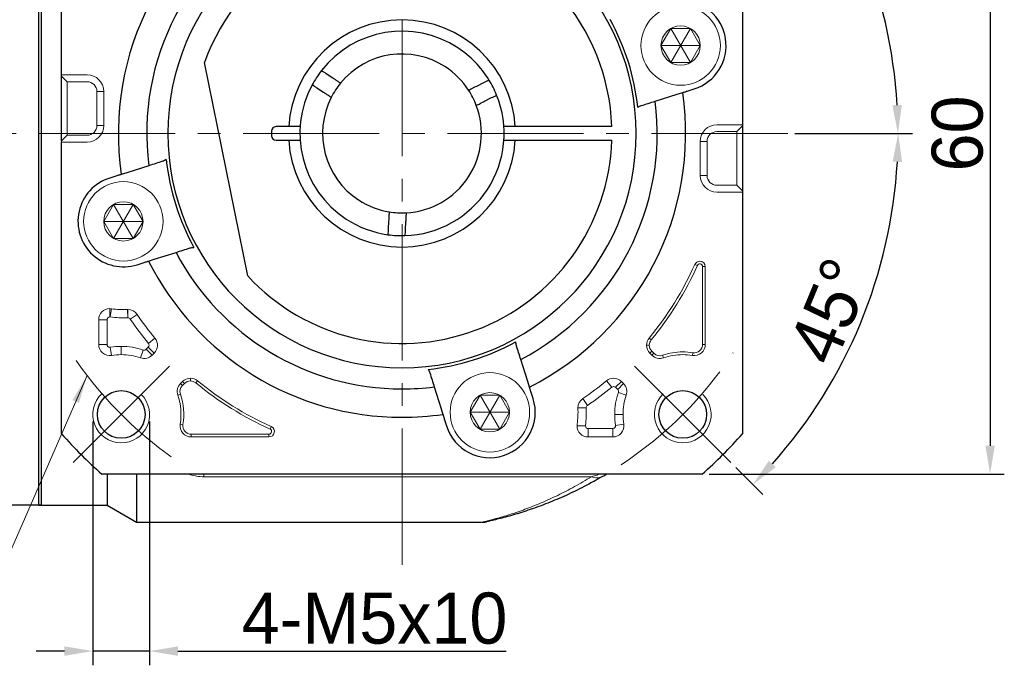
# Model space of a CAD drawing. Header units: millimetres. Extents: x 826 to 1311, y 1015 to 1358.
# Tile 3 of 9: x 882 to 969, y 1171 to 1228. Entities that reach past the tile are written whole.
import ezdxf

# ---------------------------------------------------------------- set-up
doc = ezdxf.new("R2010")
doc.units = ezdxf.units.MM
doc.header["$PDSIZE"] = -5
doc.linetypes.add('点画线', pattern=[18, 12, -2, 2, -2])
doc.layers.get('0').update_dxf_attribs({"lineweight": 18})
doc.layers.get('Defpoints').update_dxf_attribs({"lineweight": 18})
for name, color, linetype, lineweight in [('7中心线层', 7, '点画线', 18), ('尺寸线', 7, 'Continuous', 18), ('尺寸线层', 3, 'Continuous', 18), ('粗实线', 7, 'Continuous', 50), ('细实线', 7, 'Continuous', 18)]:
    doc.layers.add(name, color=color, linetype=linetype, lineweight=lineweight)
doc.styles.add('工程字', font='txt')
doc.dimstyles.new('副本 ISO-25', dxfattribs={"dimtxt": 4.5, "dimasz": 2.5, "dimexe": 1.25, "dimexo": 0.625, "dimtad": 1, "dimtxsty": '工程字', "dimcen": 2.5, "dimdle": 5, "dimadec": 0, "dimazin": 0, "dimtfac": 1, "dimtmove": 0, "dimatfit": 3, "dimfxl": 1, "dimtolj": 1, "dimarcsym": 0})

# ---------------------------------------------------------------- blocks, each defined once
blk = doc.blocks.new('*X11')
at = {"layer": 'Defpoints', "color": 0}
for p in [(888.484, 1193.085), (893.484, 1193.085), (888.484, 1172.243)]:
    blk.add_point(p, dxfattribs=at)
at = {"layer": '尺寸线层', "color": 0, "lineweight": -2}
for p, q in [((888.484, 1192.46), (888.484, 1170.993)), ((893.484, 1192.46), (893.484, 1170.993)), ((885.984, 1172.243), (883.484, 1172.243)), ((893.484, 1172.243), (888.484, 1172.243)), ((895.984, 1172.243), (924.924, 1172.243))]:
    blk.add_line(p, q, dxfattribs=at)
at = {"layer": '尺寸线层', "color": 0}
for points in [[(885.984, 1171.826), (885.984, 1172.659), (888.484, 1172.243)], [(895.984, 1172.659), (895.984, 1171.826), (893.484, 1172.243)]]:
    blk.add_solid(points, dxfattribs=at)
at = {"layer": '尺寸线层', "color": 0, "insert": (913.313, 1175.118), "char_height": 4.5, "attachment_point": 5, "style": '工程字'}
blk.add_mtext('\\A1;4-M5x10', dxfattribs=at)
blk = doc.blocks.new('*X12')
at = {"layer": 'Defpoints', "color": 0}
for p in [(942.19, 1247.834), (942.19, 1187.834), (967.568, 1187.834)]:
    blk.add_point(p, dxfattribs=at)
at = {"layer": '尺寸线层', "color": 0, "lineweight": -2}
for p, q in [((942.815, 1247.834), (968.818, 1247.834)), ((967.568, 1245.334), (967.568, 1190.334)), ((942.815, 1187.834), (968.818, 1187.834))]:
    blk.add_line(p, q, dxfattribs=at)
at = {"layer": '尺寸线层', "color": 0}
for points in [[(967.985, 1245.334), (967.152, 1245.334), (967.568, 1247.834)], [(967.152, 1190.334), (967.985, 1190.334), (967.568, 1187.834)]]:
    blk.add_solid(points, dxfattribs=at)
at = {"layer": '尺寸线层', "color": 0, "insert": (964.693, 1217.834), "char_height": 4.5, "attachment_point": 5, "rotation": 90, "style": '工程字'}
blk.add_mtext('\\A1;60', dxfattribs=at)
blk = doc.blocks.new('*X31')
at = {"layer": '尺寸线', "linetype": 'Continuous'}
blk.add_hatch(color=0, dxfattribs=at).paths.add_polyline_path([(19.921, 24.272), (19.206, 21.856), (18.633, 22.106)], flags=0)
at = {"layer": '尺寸线', "color": 0, "linetype": 'Continuous'}
for p, q in [((19.921, 24.272), (9.317, 0)), ((9.317, 0), (0, 0))]:
    blk.add_line(p, q, dxfattribs=at)
at = {"layer": '尺寸线', "color": 0}
blk.add_line((0, 0), (0, 0), dxfattribs=at)
blk = doc.blocks.new('*X36')
at = {"layer": 'Defpoints', "color": 0}
for p in [(944.724, 1246.825), (936.239, 1238.34), (956.115, 1234.561), (868.945, 1217.834), (949.733, 1217.834)]:
    blk.add_point(p, dxfattribs=at)
at = {"layer": '尺寸线层', "color": 0, "lineweight": -2}
for p, q in [((945.166, 1247.267), (947.524, 1249.626)), ((950.358, 1217.834), (960.692, 1217.834))]:
    blk.add_line(p, q, dxfattribs=at)
blk.add_arc((915.733, 1217.834), 43.71, 3.2775, 41.7225, dxfattribs=at)
at = {"layer": '尺寸线层', "color": 0}
for points in [[(948.66, 1247.21), (948.054, 1246.638), (946.64, 1248.742)], [(958.954, 1220.321), (959.787, 1220.345), (959.442, 1217.834)]]:
    blk.add_solid(points, dxfattribs=at)
at = {"layer": '尺寸线层', "color": 0, "insert": (958.771, 1235.661), "char_height": 4.5, "attachment_point": 5, "rotation": 292.5, "style": '工程字'}
blk.add_mtext('\\A1;45%%d', dxfattribs=at)
blk = doc.blocks.new('*X37')
at = {"layer": 'Defpoints', "color": 0}
for p in [(868.945, 1217.834), (949.733, 1217.834), (956.136, 1201.098), (936.239, 1197.328), (944.724, 1188.843)]:
    blk.add_point(p, dxfattribs=at)
at = {"layer": '尺寸线层', "color": 0, "lineweight": -2}
for p, q in [((950.358, 1217.834), (960.715, 1217.834)), ((945.166, 1188.401), (947.54, 1186.027))]:
    blk.add_line(p, q, dxfattribs=at)
blk.add_arc((915.733, 1217.834), 43.732, 318.27581, 356.72419, dxfattribs=at)
at = {"layer": '尺寸线层', "color": 0}
for points in [[(959.81, 1215.323), (958.977, 1215.347), (959.465, 1217.834)], [(948.07, 1189.014), (948.675, 1188.442), (946.656, 1186.911)]]:
    blk.add_solid(points, dxfattribs=at)
at = {"layer": '尺寸线层', "color": 0, "insert": (953.48, 1202.199), "char_height": 4.5, "attachment_point": 5, "rotation": 67.5, "style": '工程字'}
blk.add_mtext('\\A1;45%%d', dxfattribs=at)

msp = doc.modelspace()

# ---------------------------------------------------------------- linework, layer by layer
for p, q in [((885.7325, 1222.8898), (885.7325, 1222.9996)), ((885.7325, 1222.9996), (886.2325, 1222.9996)), ((885.7325, 1222.8898), (886.2325, 1222.391)), ((885.7325, 1221.8923), (885.7325, 1222.8898)), ((886.2325, 1222.9996), (887.9825, 1222.9996)), ((885.7325, 1218.1744), (885.7325, 1221.8923)), ((886.2325, 1222.391), (887.9825, 1222.391)), ((888.8402, 1221.5333), (888.95, 1221.5333)), ((888.8402, 1221.5333), (888.8402, 1218.5333)), ((889.4488, 1221.5333), (888.95, 1221.5333)), ((889.4488, 1221.5333), (889.4488, 1218.5333)), ((888.8402, 1218.5333), (888.95, 1218.5333)), ((889.4488, 1218.5333), (888.95, 1218.5333)), ((943.4825, 1218.6012), (945.2325, 1218.6012)), ((945.7325, 1218.6012), (945.2325, 1218.6012)), ((945.7325, 1218.4914), (945.2325, 1217.9926)), ((945.7325, 1218.6012), (945.7325, 1218.4914)), ((945.7325, 1218.4914), (945.7325, 1217.4938)), ((885.7325, 1217.1768), (885.7325, 1218.1744)), ((885.7325, 1217.1768), (886.2325, 1217.6756)), ((887.9825, 1217.6756), (886.2325, 1217.6756)), ((943.4825, 1217.9926), (945.2325, 1217.9926)), ((885.7325, 1217.0671), (885.7325, 1217.1768)), ((885.7325, 1217.0671), (886.2325, 1217.0671)), ((887.9825, 1217.0671), (886.2325, 1217.0671)), ((942.0163, 1214.1349), (942.0163, 1217.1349)), ((942.6248, 1214.1349), (942.6248, 1217.1349)), ((945.7325, 1217.4938), (945.7325, 1213.776)), ((945.2325, 1213.2772), (943.4825, 1213.2772)), ((945.7325, 1212.7784), (945.2325, 1213.2772)), ((945.7325, 1213.776), (945.7325, 1212.7784)), ((945.2325, 1212.6686), (943.4825, 1212.6686)), ((945.7325, 1212.6686), (945.2325, 1212.6686)), ((945.7325, 1212.7784), (945.7325, 1212.6686)), ((941.7636, 1206.2059), (941.5438, 1206.304)), ((942.2223, 1206.1081), (942.463, 1206.1081)), ((942.2223, 1206.1081), (942.2223, 1199.2547)), ((942.463, 1199.2547), (942.463, 1206.1081)), ((889.9825, 1201.6726), (889.9825, 1202.403)), ((890.0166, 1201.6705), (890.1161, 1202.3938)), ((891.5586, 1201.5999), (891.5256, 1202.3294)), ((891.5699, 1201.6002), (891.5699, 1202.3304)), ((889.002, 1201.4225), (889.002, 1199.2547)), ((889.7322, 1201.4225), (889.002, 1201.4225)), ((889.7322, 1199.2547), (889.7322, 1201.4225)), ((891.7767, 1201.491), (892.3799, 1201.9025)), ((893.3896, 1199.347), (893.9522, 1199.8124)), ((937.6984, 1199.659), (937.5129, 1199.8124)), ((889.7322, 1199.2547), (889.002, 1199.2547)), ((890.0226, 1199.0076), (890.1396, 1198.2868)), ((890.9838, 1198.3549), (890.9838, 1199.0851)), ((892.9268, 1198.7617), (892.6903, 1198.0709)), ((893.3737, 1199.0104), (893.1849, 1198.8215)), ((893.1849, 1198.8215), (893.7012, 1198.3052)), ((893.3737, 1199.0104), (893.89, 1198.4941)), ((893.7012, 1198.3052), (893.89, 1198.4941)), ((937.5285, 1199.1874), (937.2879, 1199.1874)), ((937.7452, 1198.6643), (937.575, 1198.4941)), ((937.575, 1198.4941), (937.7639, 1198.3052)), ((937.9341, 1198.4754), (937.7452, 1198.6643)), ((937.9341, 1198.4754), (937.7639, 1198.3052)), ((941.364, 1198.5244), (941.3255, 1198.2868)), ((942.2223, 1199.2547), (942.463, 1199.2547)), ((938.6968, 1198.2986), (938.7747, 1198.0709)), ((896.3925, 1195.9916), (896.2037, 1195.8028)), ((896.5627, 1195.8214), (896.3925, 1195.9916)), ((897.0858, 1196.0381), (897.0858, 1196.2788)), ((897.5574, 1195.8683), (897.7109, 1196.0537)), ((934.2197, 1195.4912), (933.7542, 1196.0537)), ((934.5563, 1195.4753), (935.0726, 1195.9916)), ((935.2614, 1195.8028), (935.0726, 1195.9916)), ((896.3738, 1195.6326), (896.2037, 1195.8028)), ((896.3738, 1195.6326), (896.5627, 1195.8214)), ((934.5563, 1195.4753), (934.7451, 1195.2865)), ((934.7451, 1195.2865), (935.2614, 1195.8028)), ((934.8049, 1195.0284), (935.4957, 1194.7919)), ((896.197, 1194.8699), (895.9693, 1194.7919)), ((932.0757, 1193.8783), (931.6642, 1194.4814)), ((931.9665, 1193.6715), (931.2363, 1193.6715)), ((935.2118, 1193.0854), (934.4816, 1193.0854)), ((896.4228, 1192.2026), (896.1853, 1192.2412)), ((904.1043, 1191.8031), (904.2025, 1192.0228)), ((931.894, 1192.0841), (931.1637, 1192.0841)), ((934.312, 1191.8338), (932.1442, 1191.8338)), ((932.1442, 1191.8338), (932.1442, 1191.1036)), ((934.312, 1191.8338), (934.312, 1191.1036)), ((934.5591, 1192.1242), (935.2798, 1192.2412)), ((904.0065, 1191.3443), (897.1531, 1191.3443)), ((897.1531, 1191.3443), (897.1531, 1191.1036)), ((897.1531, 1191.1036), (904.0065, 1191.1036)), ((904.0065, 1191.3443), (904.0065, 1191.1036)), ((932.1442, 1191.1036), (934.312, 1191.1036)), ((898.2683, 1187.5996), (898.2683, 1187.8341)), ((932.4214, 1187.5996), (898.2683, 1187.5996))]:
    msp.add_line(p, q)
for centre in [(940.2907, 1225.5773), (891.1743, 1210.0909), (923.4757, 1193.2759)]:
    msp.add_circle(centre, 1.7321)
for centre, radius, start, end in [((887.9825, 1221.5333), 1.4663, 0, 90), ((887.9825, 1221.5333), 0.8577, 0, 90), ((887.9825, 1218.5333), 1.4663, 270, 0), ((887.9825, 1218.5333), 0.8577, 270, 0), ((943.4825, 1217.1349), 1.4663, 90, 180), ((943.4825, 1217.1349), 0.8577, 90, 180), ((943.4825, 1214.1349), 1.4663, 180, 270), ((943.4825, 1214.1349), 0.8577, 180, 270), ((915.7325, 1217.8341), 28.2695, 320.39475, 335.929385), ((941.9825, 1206.1081), 0.4805, 90, 155.929385), ((941.9825, 1206.1081), 0.4805, 0, 90), ((915.7325, 1217.8341), 28.5102, 320.39475, 335.929385), ((889.9825, 1201.4225), 0.9805, 90, 180), ((889.9825, 1201.4225), 0.9805, 82.17173, 90), ((891.1743, 1210.0909), 7.7695, 262.17173, 272.59118), ((891.5699, 1201.3499), 0.9805, 90, 92.59118), ((891.5699, 1201.3499), 0.9805, 34.302587, 90), ((891.1743, 1210.0909), 8.4997, 262.17173, 272.59118), ((915.7325, 1217.8341), 28.9997, 214.302587, 219.60525), ((915.7325, 1217.8341), 28.2695, 214.302587, 219.60525), ((893.1967, 1199.1874), 0.9805, 315, 39.60525), ((938.2683, 1199.1874), 0.9805, 140.39475, 180), ((938.2683, 1199.1874), 0.7398, 140.39475, 180), ((889.9825, 1199.2547), 0.9805, 180, 279.218623), ((890.9838, 1193.0854), 5.9997, 90, 99.218623), ((890.9838, 1193.0854), 5.9997, 71.103881, 90), ((938.2683, 1199.1874), 0.9805, 180, 225), ((938.2683, 1199.1874), 0.7398, 180, 225), ((938.4572, 1198.9985), 0.7398, 225, 288.896119), ((940.4813, 1193.0854), 5.5102, 90, 108.896119), ((940.4813, 1193.0854), 5.5102, 80.781377, 90), ((941.4825, 1199.2547), 0.9805, 260.781377, 360), ((941.4825, 1199.2547), 0.7398, 260.781377, 0), ((890.9838, 1193.0854), 5.2695, 90, 99.218623), ((890.9838, 1193.0854), 5.2695, 71.103881, 90), ((893.0079, 1198.9985), 0.9805, 251.103881, 315), ((938.4572, 1198.9985), 0.9805, 225, 288.896119), ((940.4813, 1193.0854), 5.2695, 90, 108.896119), ((940.4813, 1193.0854), 5.2695, 80.781377, 90), ((897.0858, 1195.2983), 0.9805, 90, 135), ((897.0858, 1195.2983), 0.7398, 90, 135), ((897.0858, 1195.2983), 0.9805, 50.39475, 90), ((897.0858, 1195.2983), 0.7398, 50.39475, 90), ((915.7325, 1217.8341), 28.5102, 230.39475, 245.929385), ((915.7325, 1217.8341), 28.2695, 230.39475, 245.929385), ((915.7325, 1217.8341), 28.2695, 304.302587, 309.60525), ((934.3793, 1195.2983), 0.9805, 90, 129.60525), ((934.3793, 1195.2983), 0.9805, 45, 90), ((896.897, 1195.1095), 0.9805, 135, 198.896119), ((896.897, 1195.1095), 0.7398, 135, 198.896119), ((915.7325, 1217.8341), 28.9997, 304.302587, 309.60525), ((940.4813, 1193.0854), 5.9997, 161.103881, 180), ((934.5681, 1195.1095), 0.9805, 341.103881, 45), ((890.9838, 1193.0854), 5.2695, 350.781377, 18.896119), ((890.9838, 1193.0854), 5.5102, 350.781377, 18.896119), ((932.2168, 1193.6715), 0.9805, 124.302587, 180), ((940.4813, 1193.0854), 5.2695, 161.103881, 180), ((923.4757, 1193.2759), 7.7695, 352.17173, 2.59118), ((932.2168, 1193.6715), 0.9805, 180, 182.59118), ((923.4757, 1193.2759), 8.4997, 352.17173, 2.59118), ((940.4813, 1193.0854), 5.9997, 180, 189.218623), ((940.4813, 1193.0854), 5.2695, 180, 189.218623), ((897.1531, 1192.0841), 0.9805, 170.781377, 270), ((897.1531, 1192.0841), 0.7398, 170.781377, 270), ((904.0065, 1191.5841), 0.4805, 270, 65.929385), ((932.1442, 1192.0841), 0.9805, 172.17173, 180), ((932.1442, 1192.0841), 0.9805, 180, 270), ((934.312, 1192.0841), 0.9805, 270, 9.218623)]:
    msp.add_arc(centre, radius, start, end)
msp.add_ellipse((932.4214, 1189.3651), major_axis=(-1.0114, 1.7254), ratio=0.6888272, start_param=2.4365012, end_param=2.9666747)
for points, knots in [([(941.7636, 1206.2059), (941.7953, 1206.2491), (941.8585, 1206.3355), (942.0357, 1206.3574), (942.1885, 1206.2651), (942.211, 1206.1605), (942.2223, 1206.1081)], [0, 0, 0, 0, 0.16025045, 0.31992837, 0.47960629, 0.63985674, 0.63985674, 0.63985674, 0.63985674]), ([(889.7322, 1201.4225), (889.7484, 1201.4902), (889.7806, 1201.6251), (889.9154, 1201.6568), (889.9825, 1201.6726)], [0, 0, 0, 0, 0.19396715, 0.38594756, 0.38594756, 0.38594756, 0.38594756]), ([(891.5699, 1201.6002), (891.611, 1201.5947), (891.6934, 1201.5838), (891.7489, 1201.522), (891.7767, 1201.491)], [0, 0, 0, 0, 0.12067224, 0.24177196, 0.24177196, 0.24177196, 0.24177196]), ([(893.3896, 1199.347), (893.4193, 1199.2894), (893.4787, 1199.1741), (893.4087, 1199.065), (893.3737, 1199.0104)], [0, 0, 0, 0, 0.18192123, 0.36384247, 0.36384247, 0.36384247, 0.36384247]), ([(890.0226, 1199.0076), (890.0094, 1199.0061), (889.9331, 1198.9979), (889.7789, 1199.0595), (889.7478, 1199.1895), (889.7322, 1199.2547)], [0, 0, 0, 0, 0.0408067, 0.23417184, 0.42827322, 0.42827322, 0.42827322, 0.42827322]), ([(893.1849, 1198.8215), (893.1467, 1198.7941), (893.0928, 1198.7553), (892.999, 1198.7448), (892.9536, 1198.7554), (892.9268, 1198.7617)], [0, 0, 0, 0, 0.13812067, 0.19512963, 0.27754208, 0.27754208, 0.27754208, 0.27754208]), ([(934.2197, 1195.4912), (934.2773, 1195.5209), (934.3925, 1195.5803), (934.5017, 1195.5103), (934.5563, 1195.4753)], [0, 0, 0, 0, 0.18192123, 0.36384247, 0.36384247, 0.36384247, 0.36384247]), ([(931.9665, 1193.6715), (931.9719, 1193.7126), (931.9828, 1193.795), (932.0447, 1193.8505), (932.0757, 1193.8783)], [0, 0, 0, 0, 0.12067224, 0.24177196, 0.24177196, 0.24177196, 0.24177196]), ([(904.1043, 1191.8031), (904.1475, 1191.7714), (904.2339, 1191.7081), (904.2558, 1191.531), (904.1635, 1191.3781), (904.0589, 1191.3556), (904.0065, 1191.3443)], [0, 0, 0, 0, 0.16025045, 0.31992837, 0.47960629, 0.63985674, 0.63985674, 0.63985674, 0.63985674]), ([(932.1442, 1191.8338), (932.0764, 1191.85), (931.9416, 1191.8821), (931.9098, 1192.017), (931.894, 1192.0841)], [0, 0, 0, 0, 0.19396715, 0.38594756, 0.38594756, 0.38594756, 0.38594756]), ([(934.5591, 1192.1242), (934.5512, 1192.0475), (934.5355, 1191.894), (934.3865, 1191.8538), (934.312, 1191.8338)], [0, 0, 0, 0, 0.21189435, 0.42377938, 0.42377938, 0.42377938, 0.42377938]), ([(896.9083, 1187.8248), (896.9663, 1187.805), (897.0256, 1187.7861), (897.2633, 1187.7167), (897.4526, 1187.6741), (897.8526, 1187.6152), (898.0576, 1187.5996), (898.2683, 1187.5996)], [0, 0, 0, 0, 0.201413, 0.201413, 0.7929334, 0.7929334, 1.3844538, 1.3844538, 1.3844538, 1.3844538]), ([(922.9632, 1183.6393), (923.0022, 1183.6486), (923.2551, 1183.7094), (923.9661, 1183.8884), (925.1967, 1184.2494), (926.5602, 1184.7153), (927.988, 1185.2804), (929.4553, 1185.947), (930.9382, 1186.7083), (931.9267, 1187.3024), (932.4214, 1187.5996)], [0, 0, 0, 0, 0.2961592, 1.7294072, 3.1635564, 4.5876346, 6.0103188, 7.4356515, 8.865703, 10.2981779, 10.2981779, 10.2981779, 10.2981779]), ([(932.4214, 1187.5996), (932.5995, 1187.6525), (932.874, 1187.734), (933.0924, 1187.8017), (933.1365, 1187.8153), (933.1409, 1187.8167)], [0, 0, 0, 0, 0.47361741, 0.73001665, 0.75150358, 0.75150358, 0.75150358, 0.75150358]), ([(922.7311, 1183.5847), (922.7267, 1183.5836), (922.7201, 1183.5821), (922.7807, 1183.5961), (922.9073, 1183.6259), (922.9632, 1183.6393)], [0, 0, 0, 0, 0.00005796, 0.15546657, 0.24762428, 0.24762428, 0.24762428, 0.24762428])]:
    msp.add_open_spline(points, degree=3, knots=knots)
for points, degree in [([(889.9825, 1201.6726), (889.9939, 1201.6727), (890.0053, 1201.672), (890.0166, 1201.6705)], 3), ([(891.5586, 1201.5999), (891.5699, 1201.6002)], 1), ([(934.7451, 1195.2865), (934.7734, 1195.2477), (934.8301, 1195.1702), (934.8133, 1195.0757), (934.8049, 1195.0284)], 3), ([(931.9667, 1193.6602), (931.9665, 1193.6715)], 1), ([(931.894, 1192.0841), (931.894, 1192.0955), (931.8947, 1192.1069), (931.8962, 1192.1182)], 3)]:
    msp.add_open_spline(points, degree=degree)
at = {"layer": '7中心线层'}
for p, q in [((915.7325, 1179.8341), (915.7325, 1255.8341)), ((949.7325, 1217.8341), (868.9452, 1217.8341)), ((895.2264, 1197.328), (886.034, 1188.1356)), ((936.2386, 1197.328), (944.7239, 1188.8427))]:
    msp.add_line(p, q, dxfattribs=at)
for start, end in [(303.521659, 326.478341), (214.822638, 236.478341)]:
    msp.add_arc((915.7325, 1217.8341), 35, start, end, dxfattribs=at)
at = {"layer": '尺寸线'}
for p, q in [((886.2325, 1222.391), (886.2325, 1217.6756)), ((945.2325, 1217.9926), (945.2325, 1213.2772)), ((942.6248, 1217.1349), (942.0163, 1217.1349)), ((942.6248, 1214.1349), (942.0163, 1214.1349))]:
    msp.add_line(p, q, dxfattribs=at)
at = {"layer": '尺寸线', "color": 7}
for centre in [(890.9838, 1193.0854), (940.4813, 1193.0854)]:
    msp.add_arc(centre, 2.5, 133.387088, 45.024333, dxfattribs=at)
at = {"layer": '粗实线', "linetype": 'Continuous', "lineweight": 30}
for p, q in [((883.7325, 1185.0841), (883.7325, 1250.5841)), ((883.9325, 1250.5841), (883.9325, 1185.0841)), ((885.7325, 1217.1768), (885.7325, 1244.2916)), ((885.7325, 1217.1768), (885.7325, 1244.2916)), ((945.7325, 1244.2916), (945.7325, 1212.6686)), ((945.7325, 1244.2916), (945.7325, 1212.6686)), ((902.1398, 1205.2848), (898.3253, 1224.0982)), ((909.6431, 1222.7084), (909.0546, 1223.0929)), ((922.3212, 1222.009), (922.9484, 1222.3264)), ((908.8227, 1221.4526), (908.2341, 1221.8371)), ((938.0522, 1220.6773), (939.9879, 1221.2877)), ((939.9879, 1221.2877), (940.4711, 1221.44)), ((940.8575, 1221.5619), (941.4936, 1221.7624)), ((922.9985, 1220.6706), (923.6257, 1220.988)), ((905.7506, 1218.4341), (904.6325, 1218.4341)), ((934.2228, 1218.4341), (925.7145, 1218.4341)), ((904.2325, 1218.0341), (904.2325, 1217.6341)), ((885.7325, 1191.3766), (885.7325, 1217.0671)), ((885.7325, 1191.3766), (885.7325, 1217.0671)), ((904.6325, 1217.2341), (905.7506, 1217.2341)), ((925.7145, 1217.2341), (934.2228, 1217.2341)), ((893.4129, 1214.9909), (891.4772, 1214.3805)), ((890.6076, 1214.1064), (889.9715, 1213.9058)), ((891.4772, 1214.3805), (890.994, 1214.2282)), ((945.7325, 1212.6686), (945.7325, 1191.3766)), ((945.7325, 1212.6686), (945.7325, 1191.3766)), ((914.556, 1210.1234), (914.5173, 1209.4214)), ((916.0537, 1210.0407), (916.015, 1209.3388)), ((893.8828, 1206.7508), (895.8185, 1207.3611)), ((892.3771, 1206.2761), (893.0132, 1206.4766)), ((893.3996, 1206.5984), (893.8828, 1206.7508)), ((926.8158, 1195.9844), (926.2055, 1197.9201)), ((926.9682, 1195.5012), (926.8158, 1195.9844)), ((918.5758, 1195.5145), (919.1861, 1193.5787)), ((927.2906, 1194.4787), (927.09, 1195.1148)), ((919.1861, 1193.5787), (919.3385, 1193.0955)), ((919.4603, 1192.7091), (919.6608, 1192.0731)), ((942.19, 1187.8341), (889.275, 1187.8341)), ((942.19, 1187.8341), (889.275, 1187.8341)), ((889.7325, 1187.8341), (889.7325, 1185.0841)), ((892.3306, 1187.8337), (892.3306, 1183.5841)), ((883.7325, 1185.0841), (869.0438, 1185.0841)), ((883.7325, 1185.0841), (889.7325, 1185.0841)), ((883.9325, 1185.0841), (883.7325, 1185.0841)), ((889.7325, 1185.0841), (892.3306, 1183.5841)), ((892.3306, 1183.5841), (922.7477, 1183.5841))]:
    msp.add_line(p, q, dxfattribs=at)
at = {"layer": '粗实线', "color": 0, "lineweight": 30}
for centre in [(890.9838, 1193.0854), (940.4813, 1193.0854)]:
    msp.add_circle(centre, 2.1, dxfattribs=at)
at = {"layer": '粗实线', "linetype": 'Continuous', "lineweight": 30}
for centre, radius, start, end in [((915.7325, 1217.8341), 25, 116.706896, 188.293104), ((915.7325, 1217.8341), 20.6414, 90, 270), ((915.7325, 1217.8341), 20.6414, 270, 90), ((915.7325, 1217.8341), 22.5, 117.740348, 187.259652), ((915.7325, 1217.8341), 18.5, 1.858567, 160.208488), ((940.2907, 1225.5773), 4, 287.500017, 90), ((915.7325, 1217.8341), 10, 3.439813, 176.560187), ((915.7325, 1217.8341), 20.9162, 6.317702, 28.682298), ((915.7325, 1217.8341), 9, 56.84238, 142.062189), ((915.7325, 1217.8341), 9, 31.622572, 56.84238), ((915.7325, 1217.8341), 7, 56.84238, 140.691741), ((915.7325, 1217.8341), 7, 32.99302, 56.84238), ((915.7325, 1217.8341), 9, 142.061948, 151.622258), ((915.7325, 1217.8341), 9, 151.622572, 236.84238), ((915.7325, 1217.8341), 9, 22.062552, 31.622862), ((915.7325, 1217.8341), 9, 271.622572, 22.062189), ((915.7325, 1217.8341), 25, 296.706896, 8.293104), ((915.7325, 1217.8341), 7, 152.99302, 236.84238), ((915.7325, 1217.8341), 7, 272.99302, 20.691741), ((915.7325, 1217.8341), 22.5, 297.740348, 7.259652), ((904.6325, 1218.0341), 0.4, 90, 180), ((904.6325, 1217.6341), 0.4, 180, 270), ((915.7325, 1217.8341), 18.5, 222.714349, 358.141433), ((915.7325, 1217.8341), 10, 183.439813, 356.560187), ((915.7325, 1217.8341), 20.9162, 186.317702, 208.682298), ((891.1743, 1210.0909), 4, 107.5, 287.5), ((915.7325, 1217.8341), 7, 236.84238, 260.691741), ((915.7325, 1217.8341), 9, 236.84238, 262.062189), ((915.7325, 1217.8341), 9, 262.063596, 271.621213), ((915.7325, 1217.8341), 22.5, 207.740348, 270), ((915.7325, 1217.8341), 25, 206.706896, 270), ((915.7325, 1217.8341), 20.9162, 276.317702, 298.682298), ((915.7325, 1217.8341), 22.5, 270, 277.259652), ((923.4757, 1193.2759), 4, 197.500017, 17.5), ((915.7325, 1217.8341), 25, 270, 278.293104), ((915.7325, 1217.8341), 40, 221.409622, 228.590378), ((915.7325, 1217.8341), 40, 221.409622, 228.590378), ((915.7325, 1217.8341), 40, 311.409622, 318.590378), ((915.7325, 1217.8341), 40, 311.409622, 318.590378)]:
    msp.add_arc(centre, radius, start, end, dxfattribs=at)
for centre, major_axis, ratio, start_param, end_param in [((932.4214, 1189.3651), (-1.0114, 1.7254), 0.6888272, 2.966675, 3.1415927), ((922.7894, 1185.5975), (0.4277, -1.9537), 0.9910457, 6.0657882, 6.2831853)]:
    msp.add_ellipse(centre, major_axis=major_axis, ratio=ratio, start_param=start_param, end_param=end_param, dxfattribs=at)
for points, degree in [([(909.0546, 1223.0929), (908.9145, 1223.1844), (908.7745, 1223.2759), (908.6344, 1223.3674)], 3), ([(908.2341, 1221.8371), (908.0941, 1221.9286), (907.954, 1222.0201), (907.814, 1222.1116)], 3), ([(910.3163, 1222.2686), (910.0002, 1221.8825), (909.7224, 1221.4573), (909.4959, 1221.0128)], 3), ([(922.9484, 1222.3264), (923.0977, 1222.4019), (923.247, 1222.4775), (923.3962, 1222.553)], 3), ([(922.281, 1220.3075), (922.1047, 1220.7742), (921.8754, 1221.2274), (921.6037, 1221.6459)], 3), ([(923.6257, 1220.988), (923.775, 1221.0636), (923.9243, 1221.1391), (924.0735, 1221.2146)], 3), ([(936.5217, 1220.1358), (936.6187, 1220.2084), (936.7185, 1220.2568), (936.8202, 1220.2889)], 3), ([(936.8202, 1220.2889), (937.2313, 1220.4185), (937.6419, 1220.548), (938.0522, 1220.6773)], 3), ([(894.6448, 1215.3793), (894.2338, 1215.2497), (893.8232, 1215.1202), (893.4129, 1214.9909)], 3), ([(894.9434, 1215.5325), (894.8464, 1215.4599), (894.7466, 1215.4114), (894.6448, 1215.3793)], 3), ([(914.5173, 1209.4214), (914.5081, 1209.2544), (914.4989, 1209.0874), (914.4897, 1208.9203)], 3), ([(916.015, 1209.3388), (916.0058, 1209.1718), (915.9966, 1209.0047), (915.9874, 1208.8377)], 3), ([(895.8185, 1207.3611), (896.2288, 1207.4905), (896.6394, 1207.62), (897.0505, 1207.7496)], 3), ([(897.0505, 1207.7496), (897.1433, 1207.7788), (897.2427, 1207.7959), (897.3512, 1207.7959)], 3), ([(897.3512, 1207.7959), (897.3617, 1207.7959), (897.3722, 1207.7957), (897.3829, 1207.7954)], 3), ([(925.8171, 1199.1521), (925.785, 1199.2538), (925.7675, 1199.3634), (925.7713, 1199.4845)], 3), ([(926.2055, 1197.9201), (926.0762, 1198.3304), (925.9467, 1198.741), (925.8171, 1199.1521)], 3), ([(918.0342, 1197.045), (918.1068, 1196.948), (918.1553, 1196.8482), (918.1873, 1196.7464)], 3), ([(918.1873, 1196.7464), (918.3169, 1196.3354), (918.4464, 1195.9247), (918.5758, 1195.5145)], 3), ([(932.6175, 1187.1765), (933.2106, 1187.5448)], 1), ([(933.4328, 1187.6398), (933.5497, 1187.7083), (933.6604, 1187.7741), (933.7602, 1187.8341)], 3), ([(922.883, 1183.5952), (922.8885, 1183.5828), (923.0699, 1183.6174)], 2)]:
    msp.add_open_spline(points, degree=degree, dxfattribs=at)
for points, knots in [([(910.3182, 1222.2673), (910.3144, 1222.2698), (910.3034, 1222.277), (910.2539, 1222.3093), (910.2167, 1222.3336), (910.1234, 1222.3946), (910.066, 1222.4321), (909.9389, 1222.5151), (909.8674, 1222.5618), (909.7447, 1222.642), (909.6937, 1222.6753), (909.6431, 1222.7084)], [0, 0, 0, 0, 0.17218111, 0.17218111, 0.34433245, 0.34433245, 0.51695367, 0.51695367, 0.69050769, 0.69050769, 0.80645335, 0.80645335, 0.80645335, 0.80645335]), ([(921.6016, 1221.6448), (921.6057, 1221.6469), (921.6175, 1221.6528), (921.6702, 1221.6795), (921.7098, 1221.6996), (921.8093, 1221.7499), (921.8705, 1221.7809), (922.0059, 1221.8494), (922.0821, 1221.888), (922.2129, 1221.9542), (922.2672, 1221.9817), (922.3212, 1222.009)], [0, 0, 0, 0, 0.17218111, 0.17218111, 0.34433245, 0.34433245, 0.51695367, 0.51695367, 0.69050769, 0.69050769, 0.80645335, 0.80645335, 0.80645335, 0.80645335]), ([(909.4978, 1221.0115), (909.494, 1221.0141), (909.483, 1221.0212), (909.4335, 1221.0536), (909.3963, 1221.0779), (909.303, 1221.1388), (909.2456, 1221.1763), (909.1185, 1221.2594), (909.047, 1221.306), (908.9243, 1221.3862), (908.8733, 1221.4195), (908.8227, 1221.4526)], [0, 0, 0, 0, 0.17218111, 0.17218111, 0.34433245, 0.34433245, 0.51695367, 0.51695367, 0.69050769, 0.69050769, 0.80645335, 0.80645335, 0.80645335, 0.80645335]), ([(940.4704, 1221.4398), (940.4748, 1221.4412), (940.4792, 1221.4426), (940.5065, 1221.4512), (940.5276, 1221.4578), (940.5805, 1221.4745), (940.613, 1221.4848), (940.6853, 1221.5076), (940.7261, 1221.5205), (940.7973, 1221.5429), (940.8275, 1221.5524), (940.8575, 1221.5619)], [0, 0, 0, 0, 0.08586143, 0.08586143, 0.17169167, 0.17169167, 0.25801435, 0.25801435, 0.34540289, 0.34540289, 0.40589583, 0.40589583, 0.40589583, 0.40589583]), ([(922.2789, 1220.3065), (922.2831, 1220.3085), (922.2948, 1220.3145), (922.3475, 1220.3411), (922.3871, 1220.3612), (922.4866, 1220.4115), (922.5478, 1220.4425), (922.6832, 1220.511), (922.7594, 1220.5496), (922.8902, 1220.6158), (922.9445, 1220.6433), (922.9985, 1220.6706)], [0, 0, 0, 0, 0.17218111, 0.17218111, 0.34433245, 0.34433245, 0.51695367, 0.51695367, 0.69050769, 0.69050769, 0.80645335, 0.80645335, 0.80645335, 0.80645335]), ([(906.7549, 1218.4341), (906.7503, 1218.4341), (906.7332, 1218.4341), (906.6592, 1218.4341), (906.6035, 1218.4341), (906.4639, 1218.4341), (906.378, 1218.4341), (906.1883, 1218.4341), (906.0817, 1218.4341), (905.8998, 1218.4341), (905.825, 1218.4341), (905.7506, 1218.4341)], [0, 0, 0, 0, 0.2153073, 0.2153073, 0.4306002, 0.4306002, 0.6461205, 0.6461205, 0.862091, 0.862091, 1.0043063, 1.0043063, 1.0043063, 1.0043063]), ([(925.7145, 1218.4341), (925.6022, 1218.4341), (925.4884, 1218.4341), (925.2764, 1218.4341), (925.1754, 1218.4341), (925.0001, 1218.4341), (924.9234, 1218.4341), (924.8046, 1218.4341), (924.7609, 1218.4341), (924.7212, 1218.4341), (924.7166, 1218.4341), (924.712, 1218.4341)], [0, 0, 0, 0, 0.2161377, 0.2161377, 0.4322837, 0.4322837, 0.6482887, 0.6482887, 0.86389, 0.86389, 1.0025176, 1.0025176, 1.0025176, 1.0025176]), ([(905.7506, 1217.2341), (905.8629, 1217.2341), (905.9767, 1217.2341), (906.1887, 1217.2341), (906.2897, 1217.2341), (906.465, 1217.2341), (906.5417, 1217.2341), (906.6604, 1217.2341), (906.7041, 1217.2341), (906.7439, 1217.2341), (906.7485, 1217.2341), (906.7531, 1217.2341)], [0, 0, 0, 0, 0.2161377, 0.2161377, 0.4322837, 0.4322837, 0.6482887, 0.6482887, 0.86389, 0.86389, 1.0025176, 1.0025176, 1.0025176, 1.0025176]), ([(924.7102, 1217.2341), (924.7148, 1217.2341), (924.7318, 1217.2341), (924.8058, 1217.2341), (924.8615, 1217.2341), (925.0012, 1217.2341), (925.087, 1217.2341), (925.2768, 1217.2341), (925.3834, 1217.2341), (925.5653, 1217.2341), (925.6401, 1217.2341), (925.7145, 1217.2341)], [0, 0, 0, 0, 0.2153073, 0.2153073, 0.4306002, 0.4306002, 0.6461205, 0.6461205, 0.862091, 0.862091, 1.0043063, 1.0043063, 1.0043063, 1.0043063]), ([(890.9947, 1214.2284), (890.9903, 1214.227), (890.9859, 1214.2256), (890.9586, 1214.217), (890.9375, 1214.2104), (890.8846, 1214.1937), (890.852, 1214.1834), (890.7797, 1214.1606), (890.7389, 1214.1478), (890.6678, 1214.1253), (890.6376, 1214.1158), (890.6076, 1214.1064)], [0, 0, 0, 0, 0.08586143, 0.08586143, 0.17169167, 0.17169167, 0.25801435, 0.25801435, 0.34540289, 0.34540289, 0.40589583, 0.40589583, 0.40589583, 0.40589583]), ([(914.6004, 1210.9286), (914.6002, 1210.924), (914.5995, 1210.9109), (914.5962, 1210.8519), (914.5938, 1210.8075), (914.5876, 1210.6962), (914.5838, 1210.6277), (914.5755, 1210.4762), (914.5708, 1210.391), (914.5627, 1210.2446), (914.5594, 1210.1838), (914.556, 1210.1234)], [0, 0, 0, 0, 0.17218111, 0.17218111, 0.34433245, 0.34433245, 0.51695367, 0.51695367, 0.69050769, 0.69050769, 0.80645335, 0.80645335, 0.80645335, 0.80645335]), ([(914.6003, 1210.9263), (914.8489, 1210.8933), (915.2247, 1210.8433), (915.7264, 1210.8302), (915.9763, 1210.8392), (916.098, 1210.8437)], [0, 0, 0, 0, 0.7518564, 1.1367089, 1.5026141, 1.5026141, 1.5026141, 1.5026141]), ([(916.0982, 1210.846), (916.0979, 1210.8414), (916.0972, 1210.8283), (916.0939, 1210.7693), (916.0915, 1210.7249), (916.0853, 1210.6136), (916.0816, 1210.5451), (916.0732, 1210.3936), (916.0685, 1210.3083), (916.0604, 1210.162), (916.0571, 1210.1012), (916.0537, 1210.0407)], [0, 0, 0, 0, 0.17218111, 0.17218111, 0.34433245, 0.34433245, 0.51695367, 0.51695367, 0.69050769, 0.69050769, 0.80645335, 0.80645335, 0.80645335, 0.80645335]), ([(893.0132, 1206.4766), (893.0569, 1206.4904), (893.1011, 1206.5043), (893.1836, 1206.5303), (893.2229, 1206.5427), (893.2908, 1206.5641), (893.3204, 1206.5735), (893.3657, 1206.5878), (893.3822, 1206.593), (893.391, 1206.5957), (893.3954, 1206.5971), (893.3998, 1206.5985)], [0, 0, 0, 0, 0.08852446, 0.08852446, 0.17707949, 0.17707949, 0.26513514, 0.26513514, 0.35210733, 0.35210733, 0.40533422, 0.40533422, 0.40533422, 0.40533422]), ([(927.09, 1195.1148), (927.0763, 1195.1585), (927.0623, 1195.2027), (927.0363, 1195.2851), (927.0239, 1195.3244), (927.0025, 1195.3924), (926.9932, 1195.422), (926.9789, 1195.4673), (926.9737, 1195.4838), (926.9709, 1195.4926), (926.9695, 1195.497), (926.9681, 1195.5014)], [0, 0, 0, 0, 0.08852446, 0.08852446, 0.17707949, 0.17707949, 0.26513514, 0.26513514, 0.35210733, 0.35210733, 0.40533422, 0.40533422, 0.40533422, 0.40533422]), ([(919.3382, 1193.0963), (919.3396, 1193.0919), (919.341, 1193.0875), (919.3496, 1193.0602), (919.3563, 1193.0391), (919.3729, 1192.9862), (919.3832, 1192.9536), (919.406, 1192.8813), (919.4189, 1192.8405), (919.4413, 1192.7694), (919.4508, 1192.7392), (919.4603, 1192.7091)], [0, 0, 0, 0, 0.08586143, 0.08586143, 0.17169167, 0.17169167, 0.25801435, 0.25801435, 0.34540289, 0.34540289, 0.40589583, 0.40589583, 0.40589583, 0.40589583]), ([(932.7375, 1187.2486), (932.4188, 1187.071), (931.5692, 1186.6064), (930.1775, 1185.9391), (928.5784, 1185.2614), (927.011, 1184.688), (925.5163, 1184.2182), (924.4037, 1183.9212), (923.693, 1183.7503), (923.3092, 1183.6636), (923.1091, 1183.6203), (923.1811, 1183.6359), (923.2171, 1183.6438)], [0, 0, 0, 0, 0.8049536, 2.1450447, 3.5045285, 4.8617031, 6.2211413, 7.5916413, 8.2748673, 8.9611709, 9.6471356, 10.3327535, 10.3327535, 10.3327535, 10.3327535])]:
    msp.add_open_spline(points, degree=3, knots=knots, dxfattribs=at)
at = {"layer": '细实线', "color": 0}
for p, q in [((941.1568, 1227.0773), (939.4247, 1224.0773)), ((941.1568, 1224.0773), (939.4247, 1227.0773)), ((942.0228, 1225.5773), (938.5587, 1225.5773)), ((892.0403, 1211.5909), (890.3083, 1208.5909)), ((892.0403, 1208.5909), (890.3083, 1211.5909)), ((892.9064, 1210.0909), (889.4423, 1210.0909)), ((924.3417, 1194.7759), (922.6097, 1191.7759)), ((924.3417, 1191.7759), (922.6097, 1194.7759)), ((925.2078, 1193.2759), (921.7437, 1193.2759))]:
    msp.add_line(p, q, dxfattribs=at)
for points in [[(938.5587, 1225.5773), (939.4247, 1224.0773), (941.1568, 1224.0773), (942.0228, 1225.5773), (941.1568, 1227.0773), (939.4247, 1227.0773)], [(889.4423, 1210.0909), (890.3083, 1208.5909), (892.0403, 1208.5909), (892.9064, 1210.0909), (892.0403, 1211.5909), (890.3083, 1211.5909)], [(921.7437, 1193.2759), (922.6097, 1191.7759), (924.3417, 1191.7759), (925.2078, 1193.2759), (924.3417, 1194.7759), (922.6097, 1194.7759)]]:
    msp.add_lwpolyline(points, close=True, dxfattribs=at)
for centre in [(940.2907, 1225.5773), (891.1743, 1210.0909), (923.4757, 1193.2759)]:
    msp.add_circle(centre, 3.5, dxfattribs=at)

# ---------------------------------------------------------------- block references
at = {"layer": '尺寸线'}
msp.add_blockref('*X31', (868.0547, 1172.2425), dxfattribs=at)

# ---------------------------------------------------------------- dimensions: what is measured, and where the dimension line sits
at = {"layer": '尺寸线层'}
for base, line1, picture, middle in [((956.1152, 1234.5612), ((936.2386, 1238.3402), (944.7239, 1246.8255)), '*X36', (958.7714, 1235.6614)), ((956.136, 1201.0985), ((936.2386, 1197.328), (944.7239, 1188.8427)), '*X37', (953.4798, 1202.1987))]:
    dim = msp.add_angular_dim_2l(base=base, line1=line1, line2=((949.7325, 1217.8341), (868.9452, 1217.8341)), dimstyle='副本 ISO-25', override={"dimtad": 1, "dimtih": 0, "dimtoh": 0, "dimsah": 1, "dimtdec": 0, "dimtzin": 0}, dxfattribs=at)
    dim.commit()
    dim.dimension.update_dxf_attribs({"geometry": picture, "text_midpoint": middle})
dim = msp.add_linear_dim(base=(967.5683, 1187.8341), p1=(942.19, 1247.8341), p2=(942.19, 1187.8341), angle=90, dimstyle='副本 ISO-25', override={"dimsah": 1, "dimtzin": 8}, dxfattribs=at)
dim.commit()
dim.dimension.update_dxf_attribs({"geometry": '*X12', "text_midpoint": (964.6933, 1217.8341)})
dim = msp.add_linear_dim(base=(888.4838, 1172.2425), p1=(893.4838, 1193.0854), p2=(888.4838, 1193.0854), text='4-M<>x10', dimstyle='副本 ISO-25', override={"dimsah": 1}, dxfattribs=at)
dim.commit()
dim.dimension.update_dxf_attribs({"geometry": '*X11', "text_midpoint": (913.3127, 1172.2425), "dimtype": 160})

doc.saveas('drawing.dxf')
